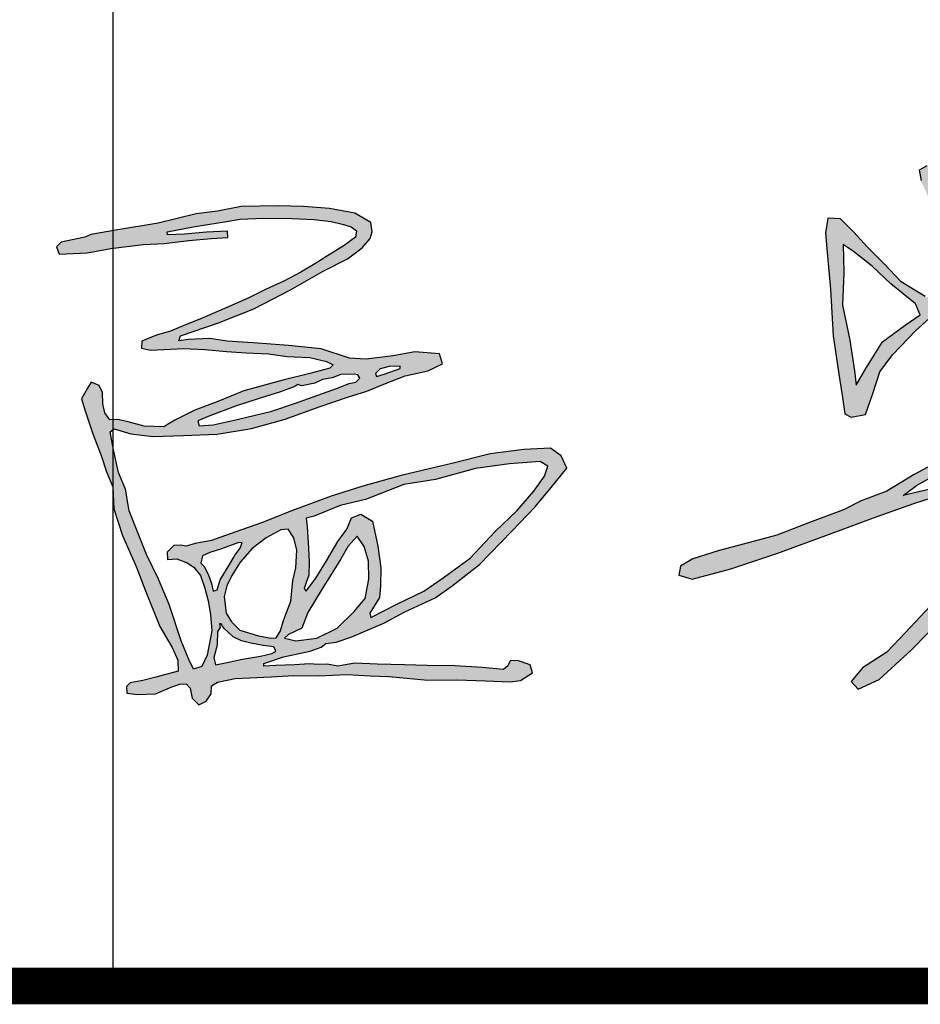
# Model space of a CAD drawing. Extents: x -302077 to 107904, y -9283 to 295706.
# Tile 178 of 256: x 105211 to 105941, y 1302 to 2101. Entities that reach past the tile are written whole.
import ezdxf

# ---------------------------------------------------------------- set-up
doc = ezdxf.new("R2010")
doc.units = 0
doc.header["$LTSCALE"] = 500
doc.header["$MEASUREMENT"] = 0
doc.layers.get('0').update_dxf_attribs({"linetype": 'CONTINUOUS'})
doc.layers.add('PUB_TITLE', color=4, linetype='CONTINUOUS')

# ---------------------------------------------------------------- blocks, each defined once
blk = doc.blocks.new('孟宪瑞')
h = blk.add_hatch(color=3)
h.paths.add_polyline_path([(2326.4, -442.2), (2320.2, -469.1), (2315.8, -505.3), (2317.7, -518.6), (2325.1, -489), (2329.3, -454.7), (2329.1, -442)], flags=16)
h.paths.add_polyline_path([(2392.1, -401.3), (2363.4, -398.6), (2358.8, -423.3), (2367.4, -436.7), (2397.6, -450.3), (2437.4, -459.8), (2489.7, -457.6), (2551.1, -448), (2626.9, -427.9), (2683.3, -404.4), (2730.3, -370.9), (2745.7, -338.7), (2736.1, -308.5), (2697.7, -298.1), (2623.4, -318.4), (2566.2, -344.8), (2557.4, -356.7), (2535.2, -364.4), (2517.9, -356.3), (2479.2, -366.7), (2437.1, -382.4), (2402.2, -395.8)], flags=16)
h.paths.add_polyline_path([(2917.7, -634.2), (2909.6, -631.1), (2903.5, -649.2), (2894.3, -674.8), (2887.6, -711.9), (2882.3, -733.1), (2891.1, -735.5), (2951.7, -719), (2999, -706.7), (3052.7, -695.1), (3094.5, -684.4), (3124.5, -678.9), (3160.6, -671.2), (3197.4, -664.6), (3187.3, -657.4), (3127.3, -655.8), (3070.1, -646.4), (3011.7, -639.5), (2963.4, -633.9), (2932.2, -637.3)], flags=16)
h.paths.add_polyline_path([(2299.4, -708.4), (2296.6, -726.7), (2305.6, -744), (2315, -725.3), (2308.7, -704.7)], flags=16)
h.paths.add_polyline_path([(1991.6, -416.6), (1991.6, -426.7), (1997.9, -431.6), (2003.8, -432.3), (1996.3, -439.6), (1983.9, -438), (1976, -431.1), (1973.3, -418.5), (1974.6, -405.3), (1991.1, -378.5), (2015.2, -348), (2039.6, -317.5), (2053, -299.4), (2076, -274.1), (2111.5, -250.6), (2145.8, -235), (2163.5, -228.6), (2190, -230.9), (2204.4, -246.5), (2205.7, -279.3), (2202.2, -326.7), (2194.6, -377), (2181, -431.4), (2170.6, -475.7), (2158.1, -518.4), (2142.5, -556.4), (2131.9, -570.7), (2125.4, -604), (2124.2, -643.6), (2124.6, -683.6), (2132.5, -730.3), (2136.3, -763.9), (2144, -790.2), (2150.8, -809.1), (2151.2, -819.9), (2155.5, -821), (2169.5, -803.3), (2192.7, -772.8), (2211.1, -750.3), (2226.1, -721.8), (2243.8, -687.9), (2262.5, -647.2), (2273.2, -622), (2286.7, -600.8), (2288.2, -582.8), (2287.6, -558.5), (2295.2, -493), (2306.1, -433.1), (2308.7, -407.5), (2318.4, -365.5), (2334.4, -334.7), (2344.6, -315.5), (2352.2, -304.7), (2374.3, -300.9), (2383.3, -315.5), (2382.3, -349.9), (2379.9, -368.6), (2373.7, -378.2), (2384, -384), (2411.6, -376.9), (2467.5, -357.2), (2499.7, -347.5), (2519.2, -337.1), (2521.8, -330.9), (2527.3, -338.7), (2531.3, -326.2), (2539.1, -289.1), (2556.1, -237.4), (2569.1, -206.2), (2593.6, -148.7), (2606.3, -127.9), (2628.1, -103.9), (2635.5, -99.4), (2646.2, -97.9), (2647.1, -108.4), (2638.3, -123.1), (2621.7, -142.6), (2599.6, -182.9), (2581.7, -218.6), (2567.9, -259.8), (2555.5, -298.8), (2552.5, -320.8), (2555.2, -328.9), (2567.2, -324.7), (2603.4, -304.2), (2629.3, -296.1), (2672.8, -284.9), (2682, -279.1), (2666.5, -239.7), (2663.4, -213.6), (2684.5, -221.4), (2693.5, -246.4), (2708.9, -267.7), (2719.1, -279.5), (2744.7, -284.9), (2768.2, -309), (2775.7, -344.5), (2754, -380.8), (2682.7, -428.5), (2608.3, -458.8), (2563.2, -466.3), (2503.7, -473.5), (2443.6, -476.8), (2387.5, -464.2), (2353.7, -445.7), (2344.4, -444.8), (2337.6, -485.4), (2327.3, -526.4), (2310.8, -569.1), (2303.6, -623.2), (2304.5, -652.8), (2300.7, -669.7), (2309.1, -671), (2357.7, -648.6), (2455.4, -629.6), (2538, -614.4), (2610.5, -606.6), (2665.6, -602.8), (2698.3, -605.1), (2708.3, -593.6), (2723.6, -597.8), (2728.6, -605.1), (2816.8, -605.8), (2916.7, -611.6), (3006.5, -620.1), (3045.6, -626.9), (3103.3, -628), (3159.3, -637.5), (3217, -639.1), (3265.5, -649.3), (3288.3, -656.1), (3283.3, -665.1), (3254.4, -673), (3210.3, -675.3), (3160.9, -685.6), (3111.8, -700.1), (3034.2, -715.7), (2964.2, -731.1), (2906.4, -744), (2880.3, -749.9), (2871.8, -765.3), (2852, -835.9), (2831.4, -887.2), (2811.8, -923), (2795.3, -959.2), (2787.3, -974.1), (2776, -965.4), (2792.1, -924.5), (2815.4, -875.2), (2833.1, -824.8), (2843.5, -784), (2849.2, -763.2), (2829.7, -766.1), (2809.2, -774.5), (2797.7, -770.7), (2817.3, -759.5), (2849.5, -749.7), (2859, -736.1), (2864, -699.6), (2876.2, -663.6), (2881.9, -641.9), (2877, -630.7), (2843.6, -627.6), (2801.7, -623.7), (2765.6, -623.6), (2746.7, -623.6), (2727.6, -623.6), (2715.9, -629.9), (2705.3, -656.4), (2692.5, -684.7), (2687.6, -697.3), (2687.3, -716.7), (2687.9, -731.8), (2707.9, -730.1), (2728.2, -727.2), (2730.5, -738.1), (2699, -748.6), (2680.2, -752.1), (2662.2, -748.4), (2657.3, -725.8), (2665.6, -699.5), (2676.6, -672.9), (2684.6, -645.2), (2686.6, -631.8), (2678.9, -622.7), (2604.3, -626.1), (2521.8, -635.3), (2451.4, -650), (2370.8, -669.4), (2329.3, -680.2), (2323.7, -693.5), (2330.3, -733), (2323.7, -764.8), (2314.4, -798.6), (2305.7, -827.8), (2276, -831.9), (2267.2, -826.8), (2276.5, -765.8), (2281.6, -710.4), (2275.5, -698.7), (2267.8, -693.5), (2273.4, -673.5), (2274.9, -653), (2262.1, -677.1), (2234.9, -741.7), (2203.6, -793), (2178, -842.1), (2146.2, -857.5), (2126.2, -820.6), (2112.4, -744.3), (2102.6, -660.7), (2093.4, -593.6), (2105.6, -533.1), (2109.6, -471.3), (2114.9, -431.8), (2124.6, -409.1), (2142.7, -410.8), (2146.4, -438.2), (2137.1, -472.9), (2130.2, -495.1), (2127.4, -530.3), (2139.9, -505.2), (2158.1, -441.4), (2177.1, -375), (2183.9, -313.8), (2183.4, -266.7), (2172.1, -249.9), (2137.6, -254.9), (2088.7, -294.3), (2051.5, -321.1), (2007.9, -375.9), (1991.2, -400.8)])
h.paths.add_polyline_path([(1262.1, -55.2), (1260.9, -99.9), (1256.6, -152.1), (1265.7, -208.8), (1270.5, -258.6), (1272.4, -281.5), (1289, -255.8), (1317.5, -213.9), (1355.5, -189), (1380.4, -173.6), (1373.7, -155.8), (1335.7, -121.6), (1306.6, -91.9), (1278.1, -67.3)], flags=16)
h.paths.add_polyline_path([(1507.6, -190.4), (1498.1, -200), (1481.2, -236.1), (1467.7, -278.8), (1461.2, -300.3), (1462, -311.9), (1475.5, -306.8), (1510.7, -276.2), (1527.2, -262.7), (1523.1, -236.2), (1516.5, -203.3)], flags=16)
h.paths.add_polyline_path([(1412.2, 61.9), (1401.9, 64.9), (1389.2, 58.6), (1391.6, 41.7), (1401.4, 16.2), (1404.9, -15.2), (1414.2, -45.4), (1424.6, -62.5), (1425.9, -79.4), (1430.1, -103.2), (1441.5, -122.6), (1438, -139.9), (1405.5, -149.7), (1389.7, -144.7), (1352.1, -119.2), (1326.6, -89.5), (1300.1, -60.8), (1279.9, -36.1), (1259.4, -13.8), (1239.5, -11.7), (1234.6, -35), (1235.7, -66.5), (1238.5, -125.9), (1239.1, -201.1), (1245.3, -262.8), (1249.3, -296.9), (1250.7, -311.8), (1252, -326.9), (1261.8, -332.9), (1285.1, -329.6), (1298.2, -296.3), (1311.1, -261.9), (1332.9, -235.9), (1372.3, -198.3), (1394.3, -180.1), (1409.1, -170.7), (1423.4, -165), (1438.9, -165), (1454.9, -157.4), (1469.2, -140.9), (1501.5, -125.7), (1563.1, -98.4), (1604.6, -85.1), (1645.8, -73.5), (1673.1, -68.5), (1696.7, -64.4), (1711.7, -65), (1714.3, -71.6), (1697.3, -95.8), (1672.2, -120.2), (1646.5, -147.9), (1626.7, -169.1), (1609.9, -196.8), (1602.4, -214.8), (1594.8, -217.5), (1596.1, -204), (1602.9, -189.3), (1589.6, -179.8), (1576.1, -189.8), (1566.4, -209.9), (1548.1, -236.9), (1541.8, -247), (1535.7, -237.8), (1528.7, -207.9), (1525.6, -190.7), (1520, -164.6), (1509.7, -151.5), (1494.7, -157.6), (1483.1, -187.7), (1460, -240.1), (1444.3, -282.3), (1433.9, -316.5), (1428.8, -332.9), (1436, -347.8), (1458.6, -342.3), (1482, -329.7), (1510.9, -300.4), (1524.6, -280.9), (1536.8, -274.6), (1544.4, -288.6), (1519.7, -322.7), (1492.1, -351.8), (1456.1, -376.9), (1408.7, -405.5), (1358.8, -429.2), (1313.8, -454), (1271.7, -468), (1242.8, -480.9), (1187.1, -498.6), (1133.7, -516.3), (1081.6, -528.2), (1040.2, -536.8), (997.4, -548.1), (976.8, -559.1), (973.6, -573.5), (994.7, -580.6), (1057.6, -567.1), (1132.7, -545.9), (1222.6, -517.5), (1296.4, -494.2), (1356.1, -475.9), (1414.9, -460), (1484.8, -441.8), (1534.6, -428.7), (1588.1, -413), (1611.5, -407.8), (1624.9, -403.2), (1625.8, -409.3), (1588.5, -441.7), (1554.3, -475.5), (1489.3, -536.1), (1439.1, -590.5), (1383.1, -633.9), (1332.6, -682.8), (1301.7, -712.5), (1261.3, -735.7), (1242.3, -756.9), (1252.7, -770), (1287.3, -755.6), (1341.5, -710.4), (1394.1, -661.7), (1440.4, -619.1), (1480.8, -582.7), (1513.6, -549), (1547.1, -516), (1554.6, -501.7), (1559.6, -510), (1553.3, -532.6), (1538, -570.3), (1523.2, -630.7), (1514.3, -653.2), (1504.8, -697.3), (1502, -739.9), (1510.9, -776.2), (1535.3, -787.9), (1561.1, -792.8), (1598.2, -785.8), (1633.8, -766.2), (1671.4, -739.1), (1692.3, -723.7), (1690.2, -709.4), (1699.9, -704.1), (1698.7, -692.8), (1696.8, -676.2), (1694.3, -652), (1692.3, -632.6), (1670.4, -651.2), (1668.7, -675.1), (1665.7, -704.9), (1656.1, -722.8), (1622.6, -745.5), (1593.3, -761.1), (1569, -770.1), (1555.9, -770.1), (1542.3, -763.7), (1530.3, -747.1), (1527.4, -717.7), (1532, -700.9), (1544.4, -643), (1555.7, -594.7), (1575.2, -535.5), (1586.5, -507), (1582.6, -487), (1577.7, -481.2), (1585.1, -475.7), (1624.6, -434.9), (1649.5, -411.8), (1672.1, -398.2), (1702.4, -385.1), (1722.6, -376.6), (1731.7, -368.8), (1724.8, -357), (1694.2, -357.9), (1653.9, -374.4), (1608.9, -387.3), (1545.1, -406.4), (1485.8, -421.9), (1418.8, -443.2), (1383.2, -454.4), (1339.3, -462.1), (1361.5, -447.2), (1406.4, -424.6), (1452.2, -399.7), (1496.1, -367.6), (1526.1, -344.8), (1567.1, -295.5), (1623.8, -213.5), (1668.6, -157.4), (1688.9, -129.4), (1716.5, -102.9), (1740.2, -84.1), (1744.9, -56.8), (1727.1, -43.4), (1677.3, -51.4), (1619.2, -63.7), (1562.5, -78.6), (1517.8, -99.1), (1486.2, -114.2), (1464.3, -125.9), (1454.6, -118.3), (1447.2, -90.1), (1440.5, -53.4), (1430.6, -14.2), (1420.2, 21.8), (1416.1, 45)])
h.paths.add_polyline_path([(393.4, -451.6), (380, -454.2), (381.2, -467.7), (381.8, -502.7), (382, -524.3), (380, -545.7), (375.4, -557.4), (372, -566.7), (374.9, -571.3), (391.4, -551.2), (409.8, -524.3), (429.2, -494), (444.5, -475.1), (453, -457.1), (468.3, -451.6), (486.3, -463.9), (492.9, -504.3), (496.5, -539.7), (494.2, -568.3), (492, -586.8), (475.3, -611.2), (476.4, -618.4), (519.4, -598.8), (563.7, -580.3), (595.6, -560.3), (640.5, -530.6), (682.4, -489.4), (718.6, -457.9), (747.3, -428), (765.7, -404.4), (771.5, -388.6), (759.6, -380.6), (710.2, -382.2), (655.7, -387.3), (590.8, -401.9), (539.5, -407.3), (476.8, -428.7), (435.8, -436.4)], flags=16)
h.paths.add_polyline_path([(460.5, -486.7), (445.4, -502.4), (432.3, -522.9), (400.5, -568.6), (375.8, -605.7), (365.2, -630.4), (343.2, -639.5), (336.3, -645.1), (354.3, -650.3), (388.4, -647.7), (421.9, -632.8), (450.1, -607.7), (468.7, -587.6), (476.4, -556.6), (477.2, -527.7), (471.2, -503.8)], flags=16)
h.paths.add_polyline_path([(338.6, -471.2), (314.6, -482.5), (291.2, -498.8), (271.1, -520.1), (256.6, -540.8), (248, -556.8), (242.7, -573.9), (244.6, -600.4), (252.8, -614.9), (265.5, -628.8), (295.1, -639.6), (314.4, -644.3), (323.3, -644.2), (329.9, -634), (336.9, -615.3), (349.6, -586.2), (354.1, -553.4), (359.9, -533.1), (363, -504.9), (358.9, -484.9), (350.4, -470.6)], flags=16)
h.paths.add_polyline_path([(233.9, -623.1), (229.7, -629.5), (228, -650.3), (224.9, -661.6), (222, -670.8), (223.9, -682.5), (239.8, -680.5), (267.8, -675.8), (296.6, -672), (315.3, -668.8), (321.9, -665.4), (318.8, -658.4), (301.7, -655.5), (281.9, -650.5), (267.4, -646.1), (254.3, -639.2), (246.8, -631.5), (240.7, -625.3), (239.7, -623.2), (235.8, -617.2), (233.5, -617.3)], flags=16)
h.paths.add_polyline_path([(269, -488.6), (242, -497.3), (223.3, -502.3), (211.2, -507), (208.2, -518.5), (213.3, -524.4), (219.4, -538.3), (223.7, -552), (225.5, -564.4), (231.9, -562.7), (237.7, -546.5), (253.4, -524.1), (263.5, -507.6), (272.2, -497.2), (275.7, -488.2)], flags=16)
h.paths.add_polyline_path([(468, -226.6), (446.4, -226.3), (432.2, -230.8), (416.8, -232.6), (404.2, -238.1), (383.3, -241.6), (377.1, -238.8), (371.7, -242.2), (348.4, -249.5), (315.2, -258.1), (275.4, -269.3), (233.5, -282.5), (213.5, -290.1), (215.4, -298.1), (238.1, -297.2), (277, -290.9), (332.9, -280.1), (371.9, -268.7), (400.4, -260.2), (438.8, -248.1), (459, -241.5), (469.8, -239.7), (477, -233.7), (473.8, -228.1)], flags=16)
h.paths.add_polyline_path([(542.3, -217.2), (524.8, -216.9), (510.3, -219.8), (502.4, -227.3), (503.4, -232.2), (515.9, -228.9), (542, -221)], flags=16)
h.paths.add_polyline_path([(46.2, 13.5), (7.7, 6.9), (0, 0), (3.9, -12.2), (49, -12.2), (87.3, -6.9), (139.3, -2.8), (173.1, -2.8), (213, 0.1), (248.8, 1.9), (275.3, 1.9), (275.3, 12.4), (241.5, 12.4), (206.3, 10.7), (178.8, 10.7), (178.8, 15.7), (220.8, 21.8), (271.1, 27.4), (296.5, 30.7), (334.1, 30.7), (379.9, 27.6), (414.7, 24.7), (442.4, 20), (460, 14.8), (474.1, 10), (482.2, 3), (480.5, -6.7), (461.3, -19.6), (434.2, -34.8), (413.3, -46.5), (389.9, -58.9), (362, -71.9), (333, -83.7), (304.5, -96.4), (272.7, -108.6), (224.7, -127), (200.9, -135), (176.8, -143.7), (155.3, -148.6), (142.9, -153.1), (130.1, -158.1), (128.9, -168.9), (143, -172.8), (196.5, -172.8), (230.4, -175.7), (265.1, -180.8), (296.4, -184.5), (332.2, -187.6), (361.9, -193.3), (398.2, -196.6), (424.6, -204.3), (434.9, -210.2), (429.6, -215.4), (396.8, -222.3), (353.1, -230.7), (289.9, -245.1), (247.4, -260.1), (209.9, -272.4), (177.1, -286.9), (165.7, -293.2), (158.9, -296.8), (127.5, -294.7), (101.9, -286.1), (85, -281.5), (72.5, -281.5), (65.1, -270), (62.9, -255.4), (62.9, -237.4), (57.9, -226), (45.4, -219.6), (39.3, -229), (34.2, -237.6), (28.6, -245.9), (34, -265.2), (44.5, -302.9), (55.9, -338.1), (63.6, -364.8), (72.4, -389.2), (72.4, -424.7), (84.5, -468.3), (103.8, -519.2), (117.3, -559), (137.2, -617), (155.8, -651.7), (163.6, -672.3), (163.6, -690.1), (127.2, -697.9), (106.3, -702.3), (85.5, -705.4), (79.4, -710.7), (79.4, -721.8), (96.5, -724.8), (125.6, -724.8), (152.4, -714.6), (165.3, -711.1), (175.3, -711.1), (181.5, -718.2), (184.2, -734.5), (193.9, -745.9), (206.3, -740.2), (214.8, -728.9), (215.7, -716.3), (225.6, -710.5), (254.4, -706), (312.2, -706), (348.9, -706), (387.9, -708.2), (433.6, -708.2), (471.2, -711.7), (500.8, -714.3), (529.9, -718.3), (563.5, -723.3), (609.7, -725), (655.7, -728.6), (695.4, -732.1), (712, -730.6), (731.6, -719.4), (728.3, -706.2), (708.5, -698.5), (696.9, -698.5), (692.6, -706.4), (685.5, -711.6), (651.3, -706.8), (608.3, -702.2), (563.4, -699.7), (527.2, -696.9), (483.3, -693.6), (447.6, -690.3), (419.8, -694.2), (403.2, -689.9), (388.7, -689.9), (374.6, -688.4), (350.6, -688.4), (320.5, -688.4), (301.3, -688.4), (301.3, -684.2), (333.4, -675.2), (376.7, -668.1), (394.4, -662.3), (402.2, -656.9), (419.1, -655.2), (444.5, -648), (497.9, -628), (531.4, -611.8), (581, -591.8), (609.4, -573.6), (654.9, -541.5), (709.1, -490.3), (748.6, -452.9), (775.3, -423.1), (792.2, -404.2), (802, -393.1), (793.9, -373.3), (777.3, -360.2), (734.2, -360.2), (680.2, -364.9), (618.2, -377.5), (581, -384), (535.8, -392.8), (473.5, -407.1), (422.2, -420.6), (359, -441), (308.1, -458.2), (257, -473.6), (226.6, -482.8), (200.4, -486.7), (185.8, -490.1), (176.3, -487.9), (165.9, -487.9), (154.9, -498.1), (154.9, -510), (169.9, -510), (185.9, -517.2), (196.6, -524.4), (206.5, -538.2), (212.7, -559), (216.8, -579.4), (219.6, -601.6), (220.7, -627.9), (211.5, -666.5), (201.9, -684.6), (188, -688.1), (181.3, -672), (170.5, -641.6), (154.3, -582.7), (138.9, -540.9), (121.3, -500.3), (97.1, -429), (92.7, -394.4), (82.9, -366.7), (76.3, -330.1), (72.1, -301.1), (79, -296.5), (105.5, -305.6), (140.2, -311.4), (189.5, -312.6), (243.7, -312.6), (299, -306.4), (354.1, -293.9), (410.8, -276.1), (455.8, -262.9), (487.2, -254.7), (517.5, -243.8), (549.6, -233.3), (586.5, -226.7), (610.3, -216.7), (606.3, -200.4), (567.1, -195.5), (531.8, -200.1), (488.2, -203.3), (461.6, -200.4), (417, -183.7), (364.6, -175.8), (308.2, -169), (266.9, -164.4), (239.3, -158.6), (204.6, -158.8), (189.4, -159.9), (192.4, -152.3), (254, -134.3), (312, -114.3), (372, -86.5), (425.7, -58.9), (465.6, -41.3), (490.3, -24.5), (503.7, -10), (507.4, 0.5), (505.9, 15.3), (481, 31.9), (440.9, 40.8), (399.3, 46.4), (358.5, 48.9), (299.2, 50.7), (260.9, 44.9), (226.4, 42.7), (164.8, 30.3), (96.3, 22.4), (55.8, 17.4)])
for points in [[(1401.9, 64.9), (1389.2, 58.6), (1391.6, 41.7)], [(1389.7, -144.7), (1352.1, -119.2), (1326.6, -89.5), (1300.1, -60.8), (1279.9, -36.1), (1259.4, -13.8), (1239.5, -11.7), (1234.6, -35), (1235.7, -66.5), (1238.5, -125.9), (1239.1, -201.1), (1245.3, -262.8), (1249.3, -296.9), (1250.7, -311.8), (1252, -326.9), (1261.8, -332.9), (1285.1, -329.6), (1298.2, -296.3), (1311.1, -261.9), (1332.9, -235.9), (1372.3, -198.3), (1394.3, -180.1)], [(1408.7, -405.5), (1358.8, -429.2), (1313.8, -454), (1271.7, -468), (1242.8, -480.9), (1187.1, -498.6), (1133.7, -516.3), (1081.6, -528.2), (1040.2, -536.8), (997.4, -548.1), (976.8, -559.1), (973.6, -573.5), (994.7, -580.6), (1057.6, -567.1), (1132.7, -545.9), (1222.6, -517.5), (1296.4, -494.2), (1356.1, -475.9), (1414.9, -460)], [(1383.1, -633.9), (1332.6, -682.8), (1301.7, -712.5), (1261.3, -735.7), (1242.3, -756.9), (1252.7, -770), (1287.3, -755.6), (1341.5, -710.4), (1394.1, -661.7)], [(1383.2, -454.4), (1339.3, -462.1), (1361.5, -447.2), (1406.4, -424.6)]]:
    blk.add_lwpolyline(points)
for points in [[(46.2, 13.5), (7.7, 6.9), (0, 0), (3.9, -12.2), (49, -12.2), (87.3, -6.9), (139.3, -2.8), (173.1, -2.8), (213, 0.1), (248.8, 1.9), (275.3, 1.9), (275.3, 12.4), (241.5, 12.4), (206.3, 10.7), (178.8, 10.7), (178.8, 15.7), (220.8, 21.8), (271.1, 27.4), (296.5, 30.7), (334.1, 30.7), (379.9, 27.6), (414.7, 24.7), (442.4, 20), (460, 14.8), (474.1, 10), (482.2, 3), (480.5, -6.7), (461.3, -19.6), (434.2, -34.8), (413.3, -46.5), (389.9, -58.9), (362, -71.9), (333, -83.7), (304.5, -96.4), (272.7, -108.6), (224.7, -127), (200.9, -135), (176.8, -143.7), (155.3, -148.6), (142.9, -153.1), (130.1, -158.1), (128.9, -168.9), (143, -172.8), (196.5, -172.8), (230.4, -175.7), (265.1, -180.8), (296.4, -184.5), (332.2, -187.6), (361.9, -193.3), (398.2, -196.6), (424.6, -204.3), (434.9, -210.2), (429.6, -215.4), (396.8, -222.3), (353.1, -230.7), (289.9, -245.1), (247.4, -260.1), (209.9, -272.4), (177.1, -286.9), (165.7, -293.2), (158.9, -296.8), (127.5, -294.7), (101.9, -286.1), (85, -281.5), (72.5, -281.5), (65.1, -270), (62.9, -255.4), (62.9, -237.4), (57.9, -226), (45.4, -219.6), (39.3, -229), (34.2, -237.6), (28.6, -245.9), (34, -265.2), (44.5, -302.9), (55.9, -338.1), (63.6, -364.8), (72.4, -389.2), (72.4, -424.7), (84.5, -468.3), (103.8, -519.2), (117.3, -559), (137.2, -617), (155.8, -651.7), (163.6, -672.3), (163.6, -690.1), (127.2, -697.9), (106.3, -702.3), (85.5, -705.4), (79.4, -710.7), (79.4, -721.8), (96.5, -724.8), (125.6, -724.8), (152.4, -714.6), (165.3, -711.1), (175.3, -711.1), (181.5, -718.2), (184.2, -734.5), (193.9, -745.9), (206.3, -740.2), (214.8, -728.9), (215.7, -716.3), (225.6, -710.5), (254.4, -706), (312.2, -706), (348.9, -706), (387.9, -708.2), (433.6, -708.2), (471.2, -711.7), (500.8, -714.3), (529.9, -718.3), (563.5, -723.3), (609.7, -725), (655.7, -728.6), (695.4, -732.1), (712, -730.6), (731.6, -719.4), (728.3, -706.2), (708.5, -698.5), (696.9, -698.5), (692.6, -706.4), (685.5, -711.6), (651.3, -706.8), (608.3, -702.2), (563.4, -699.7), (527.2, -696.9), (483.3, -693.6), (447.6, -690.3), (419.8, -694.2), (403.2, -689.9), (388.7, -689.9), (374.6, -688.4), (350.6, -688.4), (320.5, -688.4), (301.3, -688.4), (301.3, -684.2), (333.4, -675.2), (376.7, -668.1), (394.4, -662.3), (402.2, -656.9), (419.1, -655.2), (444.5, -648), (497.9, -628), (531.4, -611.8), (581, -591.8), (609.4, -573.6), (654.9, -541.5), (709.1, -490.3), (748.6, -452.9), (775.3, -423.1), (792.2, -404.2), (802, -393.1), (793.9, -373.3), (777.3, -360.2), (734.2, -360.2), (680.2, -364.9), (618.2, -377.5), (581, -384), (535.8, -392.8), (473.5, -407.1), (422.2, -420.6), (359, -441), (308.1, -458.2), (257, -473.6), (226.6, -482.8), (200.4, -486.7), (185.8, -490.1), (176.3, -487.9), (165.9, -487.9), (154.9, -498.1), (154.9, -510), (169.9, -510), (185.9, -517.2), (196.6, -524.4), (206.5, -538.2), (212.7, -559), (216.8, -579.4), (219.6, -601.6), (220.7, -627.9), (211.5, -666.5), (201.9, -684.6), (188, -688.1), (181.3, -672), (170.5, -641.6), (154.3, -582.7), (138.9, -540.9), (121.3, -500.3), (97.1, -429), (92.7, -394.4), (82.9, -366.7), (76.3, -330.1), (72.1, -301.1), (79, -296.5), (105.5, -305.6), (140.2, -311.4), (189.5, -312.6), (243.7, -312.6), (299, -306.4), (354.1, -293.9), (410.8, -276.1), (455.8, -262.9), (487.2, -254.7), (517.5, -243.8), (549.6, -233.3), (586.5, -226.7), (610.3, -216.7), (606.3, -200.4), (567.1, -195.5), (531.8, -200.1), (488.2, -203.3), (461.6, -200.4), (417, -183.7), (364.6, -175.8), (308.2, -169), (266.9, -164.4), (239.3, -158.6), (204.6, -158.8), (189.4, -159.9), (192.4, -152.3), (254, -134.3), (312, -114.3), (372, -86.5), (425.7, -58.9), (465.6, -41.3), (490.3, -24.5), (503.7, -10), (507.4, 0.5), (505.9, 15.3), (481, 31.9), (440.9, 40.8), (399.3, 46.4), (358.5, 48.9), (299.2, 50.7), (260.9, 44.9), (226.4, 42.7), (164.8, 30.3), (96.3, 22.4), (55.8, 17.4)], [(1262.1, -55.2), (1260.9, -99.9), (1256.6, -152.1), (1265.7, -208.8), (1270.5, -258.6), (1272.4, -281.5), (1289, -255.8), (1317.5, -213.9), (1355.5, -189), (1380.4, -173.6), (1373.7, -155.8), (1335.7, -121.6), (1306.6, -91.9), (1278.1, -67.3)], [(542.3, -217.2), (524.8, -216.9), (510.3, -219.8), (502.4, -227.3), (503.4, -232.2), (515.9, -228.9), (542, -221)], [(468, -226.6), (446.4, -226.3), (432.2, -230.8), (416.8, -232.6), (404.2, -238.1), (383.3, -241.6), (377.1, -238.8), (371.7, -242.2), (348.4, -249.5), (315.2, -258.1), (275.4, -269.3), (233.5, -282.5), (213.5, -290.1), (215.4, -298.1), (238.1, -297.2), (277, -290.9), (332.9, -280.1), (371.9, -268.7), (400.4, -260.2), (438.8, -248.1), (459, -241.5), (469.8, -239.7), (477, -233.7), (473.8, -228.1)], [(393.4, -451.6), (380, -454.2), (381.2, -467.7), (381.8, -502.7), (382, -524.3), (380, -545.7), (375.4, -557.4), (372, -566.7), (374.9, -571.3), (391.4, -551.2), (409.8, -524.3), (429.2, -494), (444.5, -475.1), (453, -457.1), (468.3, -451.6), (486.3, -463.9), (492.9, -504.3), (496.5, -539.7), (494.2, -568.3), (492, -586.8), (475.3, -611.2), (476.4, -618.4), (519.4, -598.8), (563.7, -580.3), (595.6, -560.3), (640.5, -530.6), (682.4, -489.4), (718.6, -457.9), (747.3, -428), (765.7, -404.4), (771.5, -388.6), (759.6, -380.6), (710.2, -382.2), (655.7, -387.3), (590.8, -401.9), (539.5, -407.3), (476.8, -428.7), (435.8, -436.4)], [(338.6, -471.2), (314.6, -482.5), (291.2, -498.8), (271.1, -520.1), (256.6, -540.8), (248, -556.8), (242.7, -573.9), (244.6, -600.4), (252.8, -614.9), (265.5, -628.8), (295.1, -639.6), (314.4, -644.3), (323.3, -644.2), (329.9, -634), (336.9, -615.3), (349.6, -586.2), (354.1, -553.4), (359.9, -533.1), (363, -504.9), (358.9, -484.9), (350.4, -470.6)], [(269, -488.6), (242, -497.3), (223.3, -502.3), (211.2, -507), (208.2, -518.5), (213.3, -524.4), (219.4, -538.3), (223.7, -552), (225.5, -564.4), (231.9, -562.7), (237.7, -546.5), (253.4, -524.1), (263.5, -507.6), (272.2, -497.2), (275.7, -488.2)], [(460.5, -486.7), (445.4, -502.4), (432.3, -522.9), (400.5, -568.6), (375.8, -605.7), (365.2, -630.4), (343.2, -639.5), (336.3, -645.1), (354.3, -650.3), (388.4, -647.7), (421.9, -632.8), (450.1, -607.7), (468.7, -587.6), (476.4, -556.6), (477.2, -527.7), (471.2, -503.8)], [(233.9, -623.1), (229.7, -629.5), (228, -650.3), (224.9, -661.6), (222, -670.8), (223.9, -682.5), (239.8, -680.5), (267.8, -675.8), (296.6, -672), (315.3, -668.8), (321.9, -665.4), (318.8, -658.4), (301.7, -655.5), (281.9, -650.5), (267.4, -646.1), (254.3, -639.2), (246.8, -631.5), (240.7, -625.3), (239.7, -623.2), (235.8, -617.2), (233.5, -617.3)]]:
    blk.add_lwpolyline(points, close=True)
blk = doc.blocks.new('wrtgtg')
at = {"layer": 'PUB_TITLE'}
for p, q in [((6186.54, 4748.42), (6186.54, 9558.77)), ((2204.32, 4758.77), (7804.32, 4758.77)), ((2204.32, 4758.77), (7804.32, 4758.77))]:
    blk.add_line(p, q, dxfattribs=at)
at = {"layer": 'PUB_TITLE', "const_width": 29.75}
blk.add_lwpolyline([(2204.32, 4758.77), (7804.32, 4758.77)], dxfattribs=at)
at = {"xscale": 0.5050378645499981, "yscale": 0.5050378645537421, "zscale": 0.5050378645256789, "rotation": 2.662162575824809}
blk.add_blockref('孟宪瑞', (6140.52, 5358.53), dxfattribs=at)

msp = doc.modelspace()

# ---------------------------------------------------------------- block references
msp.add_blockref('wrtgtg', (99100.057, -3441.74))

doc.saveas('drawing.dxf')
